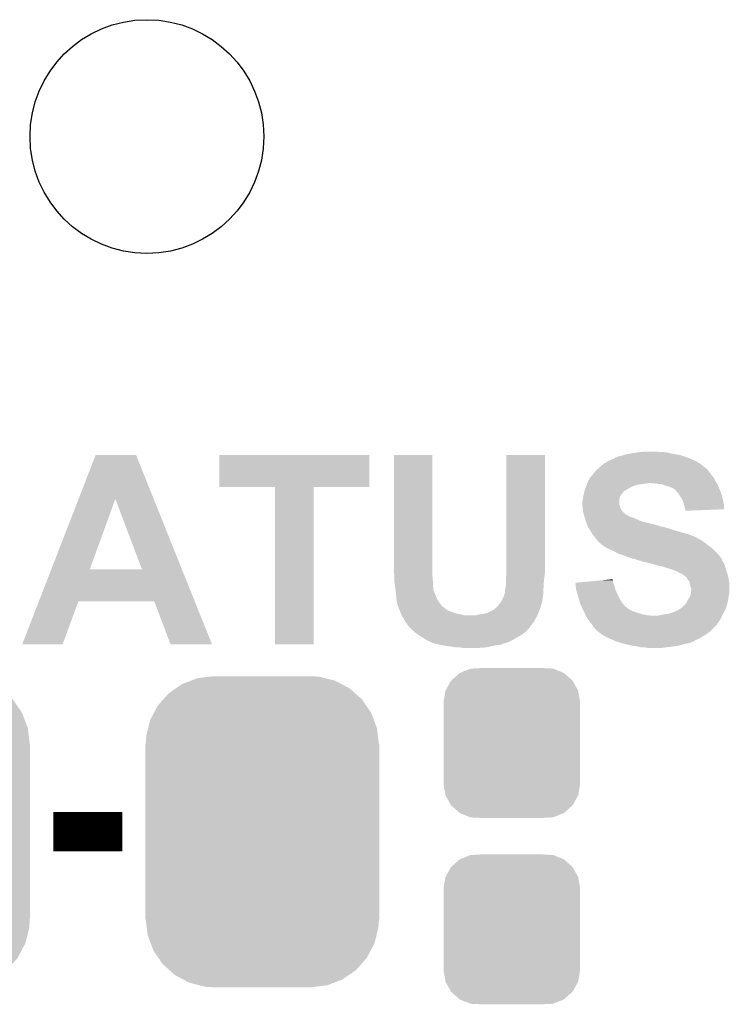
# Model space of a CAD drawing. Extents: x -0.05 to 0.95, y -0.15 to 2.1.
# Tile 26 of 51: x 0.03 to 0.17, y 1.13 to 1.33. Entities that reach past the tile are written whole.
import ezdxf

# ---------------------------------------------------------------- set-up
doc = ezdxf.new("R2010")
doc.units = 0
doc.layers.get('0').update_dxf_attribs({"linetype": 'CONTINUOUS'})
doc.layers.add('LTE_IOT_13_CLICK_V101A_GTO', color=11, linetype='CONTINUOUS')
doc.layers.add('LTE_IOT_13_CLICK_V101A_GTS', color=8, linetype='CONTINUOUS')

# ---------------------------------------------------------------- blocks, each defined once
blk = doc.blocks.new('CUSTOM_171')
for points in [[(-0.01755, 0.02906), (-0.01625, 0.02996), (0.01772, 0.02906), (0.01604, 0.02996)], [(-0.01625, 0.02996), (-0.01451, 0.03062), (0.01604, 0.02996), (0.01479, 0.03062)], [(-0.01451, 0.03062), (-0.01315, 0.03114), (0.01479, 0.03062), (0.01274, 0.03114)], [(-0.01315, 0.03114), (-0.01076, 0.03144), (0.01274, 0.03114), (0.01157, 0.03144)], [(-0.01076, 0.03144), (-0.00985, 0.03155), (0.01157, 0.03144), (0.00985, 0.03155)], [(-0.02007, 0.02685), (-0.01898, 0.02807), (0.0202, 0.02685), (0.01884, 0.02807)], [(-0.01898, 0.02807), (-0.01755, 0.02906), (0.01884, 0.02807), (0.01772, 0.02906)], [(-0.02119, 0.02558), (-0.02007, 0.02685), (0.02107, 0.02558), (0.0202, 0.02685)], [(-0.02274, 0.02264), (-0.02197, 0.02411), (0.02263, 0.02264), (0.02208, 0.02411)], [(-0.02197, 0.02411), (-0.02119, 0.02558), (0.02208, 0.02411), (0.02107, 0.02558)], [(-0.02315, 0.021), (-0.02274, 0.02264), (0.02325, 0.021), (0.02263, 0.02264)], [(-0.02354, 0.01942), (-0.02315, 0.021), (0.02344, 0.01942), (0.02325, 0.021)], [(-0.02365, 0.0177), (-0.02354, 0.01942), (0.02365, 0.0177), (0.02344, 0.01942)], [(-0.0237, -0.0177), (-0.0237, 0.0177), (0.0237, -0.0177), (0.0237, 0.0177)], [(-0.02344, -0.01942), (-0.02365, -0.0177), (0.02354, -0.01942), (0.02365, -0.0177)], [(-0.02325, -0.021), (-0.02344, -0.01942), (0.02315, -0.021), (0.02354, -0.01942)], [(-0.02263, -0.02264), (-0.02325, -0.021), (0.02274, -0.02264), (0.02315, -0.021)], [(-0.02208, -0.02411), (-0.02263, -0.02264), (0.02197, -0.02411), (0.02274, -0.02264)], [(-0.02107, -0.02558), (-0.02208, -0.02411), (0.02119, -0.02558), (0.02197, -0.02411)], [(-0.0202, -0.02685), (-0.02107, -0.02558), (0.02007, -0.02685), (0.02119, -0.02558)], [(-0.01884, -0.02807), (-0.0202, -0.02685), (0.01898, -0.02807), (0.02007, -0.02685)], [(-0.01772, -0.02906), (-0.01884, -0.02807), (0.01755, -0.02906), (0.01898, -0.02807)], [(-0.01604, -0.02996), (-0.01772, -0.02906), (0.01625, -0.02996), (0.01755, -0.02906)], [(-0.01479, -0.03062), (-0.01604, -0.02996), (0.01451, -0.03062), (0.01625, -0.02996)], [(-0.01274, -0.03114), (-0.01479, -0.03062), (0.01315, -0.03114), (0.01451, -0.03062)], [(-0.01157, -0.03144), (-0.01274, -0.03114), (0.01076, -0.03144), (0.01315, -0.03114)], [(-0.00985, -0.03155), (-0.01157, -0.03144), (0.00985, -0.03155), (0.01076, -0.03144)]]:
    blk.add_solid(points)
blk = doc.blocks.new('CUSTOM_84')
for points in [[(-0.01229, 0.01267), (-0.01059, 0.01419), (0.01231, 0.01267), (0.01057, 0.01419)], [(-0.01059, 0.01419), (-0.01052, 0.01422), (0.01057, 0.01419), (0.01054, 0.01422)], [(-0.01052, 0.01422), (-0.00841, 0.01508), (0.01054, 0.01422), (0.00839, 0.01508)], [(-0.00841, 0.01508), (-0.00819, 0.01509), (0.00839, 0.01508), (0.00836, 0.01509)], [(-0.00819, 0.01509), (-0.00607, 0.0152), (0.00836, 0.01509), (0.00607, 0.0152)], [(-0.01344, 0.01062), (-0.01234, 0.01263), (0.01345, 0.01062), (0.01233, 0.01263)], [(-0.01234, 0.01263), (-0.01229, 0.01267), (0.01233, 0.01263), (0.01231, 0.01267)], [(-0.01385, 0.0083), (-0.01347, 0.01057), (0.01385, 0.0083), (0.01346, 0.01057)], [(-0.01347, 0.01057), (-0.01344, 0.01062), (0.01346, 0.01057), (0.01345, 0.01062)], [(-0.01385, 0.00825), (-0.01385, 0.0083), (0.01385, 0.00825), (0.01385, 0.0083)], [(-0.01385, -0.00825), (-0.01385, 0.00825), (0.01385, -0.00825), (0.01385, 0.00825)], [(-0.01385, -0.0083), (-0.01385, -0.00825), (0.01385, -0.0083), (0.01385, -0.00825)], [(-0.01346, -0.01057), (-0.01385, -0.0083), (0.01347, -0.01057), (0.01385, -0.0083)], [(-0.01345, -0.01062), (-0.01346, -0.01057), (0.01344, -0.01062), (0.01347, -0.01057)], [(-0.01233, -0.01263), (-0.01345, -0.01062), (0.01234, -0.01263), (0.01344, -0.01062)], [(-0.01231, -0.01267), (-0.01233, -0.01263), (0.01229, -0.01267), (0.01234, -0.01263)], [(-0.01057, -0.01419), (-0.01231, -0.01267), (0.01059, -0.01419), (0.01229, -0.01267)], [(-0.01054, -0.01422), (-0.01057, -0.01419), (0.01052, -0.01422), (0.01059, -0.01419)], [(-0.00839, -0.01508), (-0.01054, -0.01422), (0.00841, -0.01508), (0.01052, -0.01422)], [(-0.00836, -0.01509), (-0.00839, -0.01508), (0.00819, -0.01509), (0.00841, -0.01508)], [(-0.00607, -0.0152), (-0.00836, -0.01509), (0.00607, -0.0152), (0.00819, -0.01509)]]:
    blk.add_solid(points)
blk = doc.blocks.new('ROUND_87')
blk.add_circle((0, 0), 0.0237)

msp = doc.modelspace()

# ---------------------------------------------------------------- linework, layer by layer
at = {"layer": 'LTE_IOT_13_CLICK_V101A_GTO', "const_width": 0.008}
msp.add_lwpolyline([(0.032, 1.17), (0.046, 1.17)], dxfattribs=at)
at = {"layer": 'LTE_IOT_13_CLICK_V101A_GTO'}
for points in [[(0.03715, 1.2375), (0.0406, 1.2464), (0.05237, 1.2375), (0.0488, 1.2464)], [(0.0406, 1.2464), (0.0406, 1.2464), (0.0488, 1.2464), (0.0406, 1.2464)], [(0.0657, 1.2399), (0.0657, 1.2464), (0.0961, 1.2399), (0.0961, 1.2464)], [(0.0657, 1.2464), (0.0657, 1.2464), (0.0961, 1.2464), (0.0657, 1.2464)], [(0.1011, 1.2225), (0.1011, 1.2464), (0.1089, 1.2225), (0.1089, 1.2464)], [(0.1011, 1.2464), (0.1011, 1.2464), (0.1089, 1.2464), (0.1011, 1.2464)], [(0.1239, 1.2261), (0.1239, 1.2464), (0.1317, 1.2261), (0.1317, 1.2464)], [(0.1239, 1.2464), (0.1239, 1.2464), (0.1317, 1.2464), (0.1239, 1.2464)], [(0.146, 1.2459), (0.1469, 1.2462), (0.1606, 1.2459), (0.1597, 1.2462)], [(0.1469, 1.2462), (0.1474, 1.2463), (0.1597, 1.2462), (0.1594, 1.2463)], [(0.1474, 1.2463), (0.14765, 1.2464), (0.1594, 1.2463), (0.1591, 1.2464)], [(0.14765, 1.2464), (0.1479, 1.2465), (0.1591, 1.2464), (0.15853, 1.2465)], [(0.1479, 1.2465), (0.149, 1.2467), (0.15853, 1.2465), (0.1574, 1.2467)], [(0.149, 1.2467), (0.1503, 1.2469), (0.1574, 1.2467), (0.1565, 1.2469)], [(0.1503, 1.2469), (0.151, 1.247), (0.1565, 1.2469), (0.1558, 1.247)], [(0.151, 1.247), (0.1517, 1.2471), (0.1551, 1.247), (0.1545, 1.2471)], [(0.1428, 1.2439), (0.14349, 1.2445), (0.1641, 1.2439), (0.1634, 1.2445)], [(0.14349, 1.2445), (0.1436, 1.2446), (0.1634, 1.2445), (0.16324, 1.2446)], [(0.1436, 1.2446), (0.14427, 1.245), (0.16324, 1.2446), (0.1626, 1.245)], [(0.14427, 1.245), (0.1446, 1.2452), (0.1626, 1.245), (0.1622, 1.2452)], [(0.1446, 1.2452), (0.14504, 1.2454), (0.1622, 1.2452), (0.1618, 1.2454)], [(0.14504, 1.2454), (0.1457, 1.2457), (0.1618, 1.2454), (0.16112, 1.2457)], [(0.1458, 1.2457), (0.1459, 1.2458), (0.16112, 1.2457), (0.1609, 1.2458)], [(0.1459, 1.2458), (0.146, 1.2459), (0.1609, 1.2458), (0.1606, 1.2459)], [(0.1409, 1.2419), (0.1412, 1.2422), (0.16584, 1.2419), (0.1656, 1.2422)], [(0.1412, 1.2422), (0.1413, 1.2423), (0.1656, 1.2422), (0.16553, 1.2423)], [(0.1413, 1.2423), (0.1416, 1.2427), (0.16553, 1.2423), (0.16523, 1.2427)], [(0.1416, 1.2427), (0.1421, 1.2433), (0.16523, 1.2427), (0.16478, 1.2433)], [(0.1421, 1.2433), (0.14222, 1.2434), (0.16478, 1.2433), (0.1647, 1.2434)], [(0.14222, 1.2434), (0.14245, 1.2436), (0.1647, 1.2434), (0.1645, 1.2436)], [(0.14245, 1.2436), (0.14257, 1.2437), (0.1645, 1.2436), (0.1643, 1.2437)], [(0.14257, 1.2437), (0.1428, 1.2439), (0.1643, 1.2437), (0.1642, 1.2439)], [(0.1428, 1.2439), (0.1428, 1.2439), (0.1642, 1.2439), (0.1641, 1.2439)], [(0.14008, 1.2401), (0.1402, 1.2404), (0.1496, 1.2401), (0.1505, 1.2404)], [(0.1402, 1.2404), (0.14024, 1.2405), (0.1505, 1.2404), (0.1513, 1.2405)], [(0.14024, 1.2405), (0.14028, 1.2406), (0.1513, 1.2405), (0.152, 1.2406)], [(0.14028, 1.2406), (0.14032, 1.2407), (0.152, 1.2406), (0.1526, 1.2407)], [(0.14032, 1.2407), (0.1404, 1.2409), (0.16657, 1.2407), (0.16643, 1.2409)], [(0.1404, 1.2409), (0.1405, 1.2411), (0.16643, 1.2409), (0.1663, 1.2411)], [(0.1405, 1.2411), (0.1408, 1.2417), (0.1663, 1.2411), (0.166, 1.2417)], [(0.1408, 1.2417), (0.1409, 1.2419), (0.166, 1.2417), (0.16584, 1.2419)], [(0.1544, 1.2406), (0.1532, 1.2407), (0.16663, 1.2406), (0.16657, 1.2407)], [(0.1554, 1.2405), (0.1544, 1.2406), (0.1667, 1.2405), (0.16663, 1.2406)], [(0.1562, 1.2402), (0.1554, 1.2405), (0.16681, 1.2402), (0.1667, 1.2405)], [(0.1569, 1.24), (0.1562, 1.2402), (0.16689, 1.24), (0.16681, 1.2402)], [(0.077, 1.208), (0.077, 1.2399), (0.0848, 1.208), (0.0848, 1.2399)], [(0.077, 1.2399), (0.077, 1.2399), (0.0848, 1.2399), (0.0961, 1.2399)], [(0.1395, 1.2381), (0.13954, 1.2383), (0.147, 1.2381), (0.1471, 1.2383)], [(0.13954, 1.2383), (0.13961, 1.2386), (0.1471, 1.2383), (0.1474, 1.2386)], [(0.13961, 1.2386), (0.13968, 1.2389), (0.1474, 1.2386), (0.1476, 1.2389)], [(0.13968, 1.2389), (0.1397, 1.239), (0.1476, 1.2389), (0.1477, 1.239)], [(0.1397, 1.239), (0.13977, 1.2392), (0.1477, 1.239), (0.1479, 1.2392)], [(0.13977, 1.2392), (0.13993, 1.2397), (0.148, 1.2392), (0.1488, 1.2397)], [(0.13977, 1.2392), (0.13977, 1.2392), (0.1479, 1.2392), (0.148, 1.2392)], [(0.13993, 1.2397), (0.14, 1.2399), (0.1488, 1.2397), (0.1492, 1.2399)], [(0.14, 1.2399), (0.14008, 1.2401), (0.1492, 1.2399), (0.1496, 1.2401)], [(0.1574, 1.2398), (0.1569, 1.24), (0.16696, 1.2398), (0.16689, 1.24)], [(0.1576, 1.2397), (0.1574, 1.2398), (0.167, 1.2397), (0.16696, 1.2398)], [(0.1578, 1.2396), (0.1576, 1.2397), (0.16704, 1.2396), (0.167, 1.2397)], [(0.158, 1.2394), (0.1578, 1.2396), (0.16713, 1.2394), (0.16704, 1.2396)], [(0.15843, 1.239), (0.1581, 1.2394), (0.1673, 1.239), (0.16713, 1.2394)], [(0.1586, 1.2388), (0.15843, 1.239), (0.16737, 1.2388), (0.1673, 1.239)], [(0.15903, 1.2382), (0.1586, 1.2388), (0.1676, 1.2382), (0.16737, 1.2388)], [(0.1591, 1.2381), (0.15903, 1.2382), (0.16762, 1.2381), (0.1676, 1.2382)], [(0.0316, 1.2232), (0.03715, 1.2375), (0.0394, 1.2232), (0.0446, 1.2375)], [(0.05, 1.2232), (0.0446, 1.2375), (0.0581, 1.2232), (0.05237, 1.2375)], [(0.1393, 1.2369), (0.1394, 1.2374), (0.1468, 1.2369), (0.1468, 1.2374)], [(0.1393, 1.2364), (0.1393, 1.2369), (0.1468, 1.2364), (0.1468, 1.2369)], [(0.13933, 1.2361), (0.1393, 1.2364), (0.1469, 1.2361), (0.1468, 1.2364)], [(0.1394, 1.2374), (0.13947, 1.2379), (0.1468, 1.2374), (0.1469, 1.2379)], [(0.13947, 1.2379), (0.1395, 1.2381), (0.1469, 1.2379), (0.147, 1.2381)], [(0.1595, 1.2375), (0.1591, 1.2381), (0.16776, 1.2375), (0.16762, 1.2381)], [(0.1598, 1.2367), (0.1595, 1.2375), (0.16793, 1.2367), (0.16776, 1.2375)], [(0.1599, 1.2364), (0.1598, 1.2367), (0.168, 1.2364), (0.16793, 1.2367)], [(0.16, 1.2361), (0.1599, 1.2364), (0.168, 1.2361), (0.168, 1.2364)], [(0.13938, 1.2357), (0.13933, 1.2361), (0.147, 1.2357), (0.1469, 1.2361)], [(0.1394, 1.2355), (0.13938, 1.2357), (0.1471, 1.2355), (0.147, 1.2357)], [(0.13942, 1.2353), (0.1394, 1.2355), (0.1472, 1.2353), (0.1471, 1.2355)], [(0.13947, 1.2349), (0.13942, 1.2353), (0.1475, 1.2349), (0.1472, 1.2353)], [(0.1395, 1.2347), (0.13947, 1.2349), (0.1477, 1.2347), (0.1475, 1.2349)], [(0.13956, 1.2345), (0.1395, 1.2347), (0.1479, 1.2345), (0.1477, 1.2347)], [(0.13961, 1.2343), (0.13956, 1.2345), (0.1482, 1.2343), (0.1479, 1.2345)], [(0.13967, 1.2341), (0.13961, 1.2343), (0.1486, 1.2341), (0.1482, 1.2343)], [(0.1601, 1.2356), (0.16, 1.2361), (0.168, 1.2356), (0.168, 1.2361)], [(0.16017, 1.2354), (0.1601, 1.2356), (0.168, 1.2354), (0.168, 1.2356)], [(0.1602, 1.2353), (0.16017, 1.2354), (0.16539, 1.2353), (0.168, 1.2354)], [(0.1602, 1.2351), (0.1602, 1.2353), (0.1602, 1.2351), (0.16539, 1.2353)], [(0.13973, 1.2339), (0.13967, 1.2341), (0.1489, 1.2339), (0.1486, 1.2341)], [(0.13976, 1.2338), (0.13973, 1.2339), (0.1493, 1.2338), (0.1489, 1.2339)], [(0.13987, 1.2334), (0.13976, 1.2338), (0.1503, 1.2334), (0.1493, 1.2338)], [(0.1399, 1.2333), (0.13987, 1.2334), (0.1505, 1.2333), (0.1503, 1.2334)], [(0.13997, 1.2331), (0.1399, 1.2333), (0.1509, 1.2331), (0.1505, 1.2333)], [(0.14004, 1.2329), (0.13997, 1.2331), (0.1515, 1.2329), (0.1509, 1.2331)], [(0.14019, 1.2325), (0.14004, 1.2329), (0.1531, 1.2325), (0.1515, 1.2329)], [(0.14026, 1.2323), (0.14019, 1.2325), (0.154, 1.2323), (0.1531, 1.2325)], [(0.14036, 1.232), (0.14026, 1.2323), (0.155, 1.232), (0.154, 1.2323)], [(0.1404, 1.2319), (0.14036, 1.232), (0.1552, 1.2319), (0.155, 1.232)], [(0.14046, 1.2318), (0.1404, 1.2319), (0.1559, 1.2318), (0.1555, 1.2319)], [(0.14059, 1.2316), (0.14046, 1.2318), (0.1564, 1.2316), (0.1559, 1.2318)], [(0.14065, 1.2315), (0.14059, 1.2316), (0.1569, 1.2315), (0.1564, 1.2316)], [(0.14091, 1.2311), (0.14065, 1.2315), (0.1581, 1.2311), (0.1569, 1.2315)], [(0.1411, 1.2308), (0.14091, 1.2311), (0.15915, 1.2308), (0.1581, 1.2311)], [(0.1414, 1.2303), (0.1411, 1.2308), (0.1609, 1.2303), (0.15915, 1.2308)], [(0.14178, 1.2298), (0.1414, 1.2303), (0.1622, 1.2298), (0.1609, 1.2303)], [(0.142, 1.2295), (0.14178, 1.2298), (0.1627, 1.2295), (0.1622, 1.2298)], [(0.14223, 1.2292), (0.142, 1.2295), (0.1633, 1.2292), (0.1627, 1.2295)], [(0.1423, 1.2291), (0.14223, 1.2292), (0.1634, 1.2291), (0.1634, 1.2292)], [(0.14223, 1.2292), (0.14223, 1.2292), (0.1634, 1.2292), (0.1633, 1.2292)], [(0.1425, 1.2289), (0.1423, 1.2291), (0.1637, 1.2289), (0.1634, 1.2291)], [(0.1428, 1.2286), (0.1425, 1.2289), (0.1642, 1.2286), (0.1637, 1.2289)], [(0.1433, 1.2282), (0.1428, 1.2286), (0.16468, 1.2282), (0.1642, 1.2286)], [(0.14345, 1.2281), (0.1433, 1.2282), (0.1648, 1.2281), (0.16468, 1.2282)], [(0.1442, 1.2276), (0.14345, 1.2281), (0.1655, 1.2276), (0.1648, 1.2281)], [(0.1445, 1.2274), (0.1442, 1.2276), (0.1657, 1.2274), (0.1655, 1.2276)], [(0.1453, 1.2271), (0.1445, 1.2274), (0.166, 1.2271), (0.1657, 1.2274)], [(0.1466, 1.2264), (0.1453, 1.2271), (0.1667, 1.2264), (0.166, 1.2271)], [(0.1475, 1.2261), (0.1466, 1.2264), (0.167, 1.2261), (0.1667, 1.2264)], [(0.1239, 1.2224), (0.1239, 1.2261), (0.1317, 1.2224), (0.1317, 1.2261)], [(0.1481, 1.2259), (0.1475, 1.2261), (0.16715, 1.2259), (0.167, 1.2261)], [(0.1488, 1.2256), (0.1481, 1.2259), (0.16737, 1.2256), (0.16715, 1.2259)], [(0.1494, 1.2254), (0.1488, 1.2256), (0.16752, 1.2254), (0.16737, 1.2256)], [(0.15, 1.2253), (0.1494, 1.2254), (0.1676, 1.2253), (0.16752, 1.2254)], [(0.1505, 1.2251), (0.15, 1.2253), (0.1676, 1.2251), (0.1676, 1.2253)], [(0.1513, 1.2249), (0.1505, 1.2251), (0.16773, 1.2249), (0.1676, 1.2251)], [(0.1515, 1.2248), (0.1513, 1.2249), (0.1678, 1.2248), (0.16773, 1.2249)], [(0.1524, 1.2246), (0.1515, 1.2248), (0.16792, 1.2246), (0.1678, 1.2248)], [(0.1532, 1.2244), (0.1524, 1.2246), (0.16804, 1.2244), (0.16792, 1.2246)], [(0.15355, 1.2243), (0.1532, 1.2244), (0.1681, 1.2243), (0.16804, 1.2244)], [(0.1546, 1.224), (0.15355, 1.2243), (0.16819, 1.224), (0.1681, 1.2243)], [(0.02908, 1.2167), (0.0316, 1.2232), (0.06071, 1.2167), (0.0581, 1.2232)], [(0.0316, 1.2232), (0.0316, 1.2232), (0.05, 1.2232), (0.0394, 1.2232)], [(0.10118, 1.2218), (0.1011, 1.2225), (0.1089, 1.2218), (0.1089, 1.2225)], [(0.1239, 1.2221), (0.1239, 1.2224), (0.13166, 1.2221), (0.1317, 1.2224)], [(0.1556, 1.2238), (0.1546, 1.224), (0.16824, 1.2238), (0.16819, 1.224)], [(0.1561, 1.2236), (0.1556, 1.2238), (0.1683, 1.2236), (0.16824, 1.2238)], [(0.1565, 1.2235), (0.1561, 1.2236), (0.16833, 1.2235), (0.1683, 1.2236)], [(0.1571, 1.2233), (0.1565, 1.2235), (0.1684, 1.2233), (0.16833, 1.2235)], [(0.1575, 1.2232), (0.1571, 1.2233), (0.16843, 1.2232), (0.1684, 1.2233)], [(0.1577, 1.2231), (0.1575, 1.2232), (0.16847, 1.2231), (0.16843, 1.2232)], [(0.1585, 1.2228), (0.1577, 1.2231), (0.16857, 1.2228), (0.16847, 1.2231)], [(0.15867, 1.2227), (0.1585, 1.2228), (0.1686, 1.2227), (0.16857, 1.2228)], [(0.159, 1.2225), (0.15867, 1.2227), (0.16866, 1.2225), (0.1686, 1.2227)], [(0.1595, 1.2223), (0.159, 1.2225), (0.16872, 1.2223), (0.16866, 1.2225)], [(0.1599, 1.222), (0.1595, 1.2223), (0.16881, 1.222), (0.16872, 1.2223)], [(0.1012, 1.2216), (0.10118, 1.2218), (0.10892, 1.2216), (0.1089, 1.2218)], [(0.1012, 1.2207), (0.1012, 1.2216), (0.109, 1.2207), (0.10892, 1.2216)], [(0.1013, 1.2199), (0.1012, 1.2207), (0.109, 1.2199), (0.109, 1.2207)], [(0.1238, 1.2215), (0.1239, 1.2221), (0.13159, 1.2215), (0.13166, 1.2221)], [(0.1238, 1.2208), (0.1238, 1.2215), (0.1315, 1.2208), (0.13159, 1.2215)], [(0.1238, 1.22), (0.1238, 1.2208), (0.13145, 1.22), (0.1315, 1.2208)], [(0.1379, 1.2205), (0.13897, 1.2206), (0.14554, 1.2205), (0.1455, 1.2206)], [(0.13795, 1.2199), (0.1379, 1.2205), (0.1458, 1.2199), (0.14554, 1.2205)], [(0.13897, 1.2206), (0.14326, 1.221), (0.1455, 1.2206), (0.1455, 1.221)], [(0.14326, 1.221), (0.1454, 1.2212), (0.1455, 1.221), (0.1454, 1.2212)], [(0.1602, 1.2218), (0.1599, 1.222), (0.16887, 1.2218), (0.16881, 1.222)], [(0.1603, 1.2217), (0.1602, 1.2218), (0.1689, 1.2217), (0.16887, 1.2218)], [(0.1605, 1.2215), (0.1603, 1.2217), (0.16893, 1.2215), (0.1689, 1.2217)], [(0.1605, 1.2214), (0.1605, 1.2215), (0.16895, 1.2214), (0.16893, 1.2215)], [(0.1608, 1.221), (0.1605, 1.2214), (0.16902, 1.221), (0.16895, 1.2214)], [(0.161, 1.2207), (0.1608, 1.221), (0.16907, 1.2207), (0.16902, 1.221)], [(0.16105, 1.2205), (0.161, 1.2207), (0.1691, 1.2205), (0.16907, 1.2207)], [(0.1612, 1.2199), (0.16105, 1.2205), (0.1691, 1.2199), (0.1691, 1.2205)], [(0.10131, 1.2198), (0.1013, 1.2199), (0.109, 1.2198), (0.109, 1.2199)], [(0.10137, 1.2194), (0.10131, 1.2198), (0.1091, 1.2194), (0.109, 1.2198)], [(0.10143, 1.219), (0.10137, 1.2194), (0.1091, 1.219), (0.1091, 1.2194)], [(0.10147, 1.2187), (0.10143, 1.219), (0.1092, 1.2187), (0.1091, 1.219)], [(0.1015, 1.2185), (0.10147, 1.2187), (0.1093, 1.2185), (0.1092, 1.2187)], [(0.1015, 1.2183), (0.1015, 1.2185), (0.1094, 1.2183), (0.1093, 1.2185)], [(0.1015, 1.218), (0.1015, 1.2183), (0.1095, 1.218), (0.1094, 1.2183)], [(0.1234, 1.2178), (0.12357, 1.2184), (0.13131, 1.2178), (0.1314, 1.2184)], [(0.12357, 1.2184), (0.1236, 1.2185), (0.1314, 1.2184), (0.1314, 1.2185)], [(0.1236, 1.2189), (0.12364, 1.2191), (0.1314, 1.2189), (0.1314, 1.2191)], [(0.1236, 1.2185), (0.1236, 1.2189), (0.1314, 1.2185), (0.1314, 1.2189)], [(0.12364, 1.2191), (0.1237, 1.2194), (0.1314, 1.2191), (0.13142, 1.2194)], [(0.1237, 1.2194), (0.1238, 1.22), (0.13142, 1.2194), (0.13145, 1.22)], [(0.138, 1.2193), (0.13795, 1.2199), (0.14595, 1.2193), (0.1458, 1.2199)], [(0.13805, 1.2191), (0.138, 1.2193), (0.146, 1.2191), (0.14595, 1.2193)], [(0.1383, 1.2182), (0.13805, 1.2191), (0.1464, 1.2182), (0.146, 1.2191)], [(0.1386, 1.2172), (0.1383, 1.2182), (0.1469, 1.2172), (0.1464, 1.2182)], [(0.16117, 1.2179), (0.1613, 1.2183), (0.169, 1.2179), (0.1691, 1.2183)], [(0.1614, 1.2193), (0.1612, 1.2199), (0.1691, 1.2193), (0.1691, 1.2199)], [(0.1613, 1.2183), (0.1614, 1.2191), (0.1691, 1.2183), (0.1691, 1.2191)], [(0.1614, 1.2191), (0.1614, 1.2193), (0.1691, 1.2191), (0.1691, 1.2193)], [(0.0257, 1.208), (0.02908, 1.2167), (0.0339, 1.208), (0.0371, 1.2167)], [(0.02908, 1.2167), (0.02908, 1.2167), (0.0371, 1.2167), (0.0525, 1.2167)], [(0.0558, 1.208), (0.0525, 1.2167), (0.0642, 1.208), (0.06071, 1.2167)], [(0.10156, 1.2177), (0.1015, 1.218), (0.1096, 1.2177), (0.1095, 1.218)], [(0.1016, 1.2175), (0.10156, 1.2177), (0.1097, 1.2175), (0.1096, 1.2177)], [(0.1016, 1.2171), (0.1016, 1.2175), (0.1099, 1.2171), (0.1097, 1.2175)], [(0.1016, 1.217), (0.1016, 1.2171), (0.10997, 1.217), (0.1099, 1.2171)], [(0.1017, 1.2167), (0.1016, 1.217), (0.11017, 1.2167), (0.10997, 1.217)], [(0.1017, 1.2165), (0.1017, 1.2167), (0.1103, 1.2165), (0.11017, 1.2167)], [(0.1017, 1.2163), (0.1017, 1.2165), (0.11044, 1.2163), (0.1103, 1.2165)], [(0.1018, 1.2162), (0.1017, 1.2163), (0.11051, 1.2162), (0.11044, 1.2163)], [(0.1018, 1.2161), (0.1018, 1.2162), (0.11059, 1.2161), (0.11051, 1.2162)], [(0.1224, 1.2161), (0.12256, 1.2163), (0.131, 1.2161), (0.131, 1.2163)], [(0.12256, 1.2163), (0.12264, 1.2164), (0.1311, 1.2163), (0.1311, 1.2164)], [(0.12256, 1.2163), (0.12256, 1.2163), (0.131, 1.2163), (0.1311, 1.2163)], [(0.12264, 1.2164), (0.1228, 1.2166), (0.1311, 1.2164), (0.13113, 1.2166)], [(0.1228, 1.2166), (0.123, 1.217), (0.13113, 1.2166), (0.1312, 1.217)], [(0.123, 1.217), (0.1234, 1.2178), (0.1312, 1.217), (0.13131, 1.2178)], [(0.13884, 1.2164), (0.1386, 1.2172), (0.1474, 1.2164), (0.1469, 1.2172)], [(0.1389, 1.2162), (0.13884, 1.2164), (0.14758, 1.2162), (0.1474, 1.2164)], [(0.13917, 1.2156), (0.1389, 1.2162), (0.1481, 1.2156), (0.14758, 1.2162)], [(0.1597, 1.2157), (0.1602, 1.2162), (0.16852, 1.2157), (0.1687, 1.2162)], [(0.1602, 1.2162), (0.1604, 1.2164), (0.1687, 1.2162), (0.16874, 1.2164)], [(0.1604, 1.2164), (0.1607, 1.217), (0.16874, 1.2164), (0.16886, 1.217)], [(0.1607, 1.217), (0.16081, 1.2172), (0.16886, 1.217), (0.1689, 1.2172)], [(0.16081, 1.2172), (0.1611, 1.2177), (0.1689, 1.2172), (0.16897, 1.2177)], [(0.1611, 1.2177), (0.16117, 1.2179), (0.16897, 1.2177), (0.169, 1.2179)], [(0.10191, 1.2158), (0.1018, 1.2161), (0.1108, 1.2158), (0.11059, 1.2161)], [(0.1021, 1.2153), (0.10191, 1.2158), (0.1115, 1.2153), (0.1108, 1.2158)], [(0.10221, 1.215), (0.1021, 1.2153), (0.1118, 1.215), (0.1115, 1.2153)], [(0.10229, 1.2148), (0.10221, 1.215), (0.1122, 1.2148), (0.1118, 1.215)], [(0.10236, 1.2146), (0.10229, 1.2148), (0.1128, 1.2146), (0.1122, 1.2148)], [(0.1024, 1.2145), (0.10236, 1.2146), (0.11307, 1.2145), (0.1128, 1.2146)], [(0.10249, 1.2143), (0.1024, 1.2145), (0.1136, 1.2143), (0.11307, 1.2145)], [(0.10257, 1.2141), (0.10249, 1.2143), (0.1145, 1.2141), (0.1136, 1.2143)], [(0.1185, 1.2141), (0.1193, 1.2142), (0.13028, 1.2141), (0.13031, 1.2142)], [(0.1193, 1.2142), (0.1201, 1.2144), (0.13031, 1.2142), (0.13039, 1.2144)], [(0.1201, 1.2144), (0.1207, 1.2147), (0.13039, 1.2144), (0.1305, 1.2147)], [(0.1207, 1.2147), (0.1209, 1.2148), (0.1305, 1.2147), (0.13054, 1.2148)], [(0.1209, 1.2148), (0.1216, 1.2152), (0.13054, 1.2148), (0.13071, 1.2152)], [(0.1216, 1.2153), (0.1218, 1.2154), (0.13076, 1.2153), (0.1308, 1.2154)], [(0.1216, 1.2152), (0.1216, 1.2153), (0.13071, 1.2152), (0.13076, 1.2153)], [(0.1218, 1.2154), (0.1221, 1.2157), (0.1308, 1.2154), (0.13086, 1.2157)], [(0.1221, 1.2157), (0.12225, 1.2159), (0.13086, 1.2157), (0.1309, 1.2159)], [(0.12225, 1.2159), (0.1224, 1.2161), (0.1309, 1.2159), (0.131, 1.2161)], [(0.13921, 1.2155), (0.13917, 1.2156), (0.1483, 1.2155), (0.1481, 1.2156)], [(0.1393, 1.2153), (0.13921, 1.2155), (0.1485, 1.2153), (0.1483, 1.2155)], [(0.13945, 1.215), (0.1393, 1.2153), (0.149, 1.215), (0.1485, 1.2153)], [(0.1396, 1.2147), (0.13945, 1.215), (0.1496, 1.2147), (0.149, 1.215)], [(0.1397, 1.2145), (0.1396, 1.2147), (0.1502, 1.2145), (0.1496, 1.2147)], [(0.13987, 1.2141), (0.1397, 1.2145), (0.1514, 1.2141), (0.1502, 1.2145)], [(0.1559, 1.2141), (0.1568, 1.2142), (0.1678, 1.2141), (0.16785, 1.2142)], [(0.1568, 1.2142), (0.1577, 1.2145), (0.16785, 1.2142), (0.168, 1.2145)], [(0.1577, 1.2145), (0.1586, 1.2149), (0.168, 1.2145), (0.1682, 1.2149)], [(0.1586, 1.2149), (0.15892, 1.2151), (0.1682, 1.2149), (0.1683, 1.2151)], [(0.15892, 1.2151), (0.1594, 1.2154), (0.1683, 1.2151), (0.16841, 1.2154)], [(0.1595, 1.2154), (0.1597, 1.2157), (0.16841, 1.2154), (0.16852, 1.2157)], [(0.10266, 1.2139), (0.10257, 1.2141), (0.1155, 1.2139), (0.1145, 1.2141)], [(0.1027, 1.2138), (0.10266, 1.2139), (0.13014, 1.2138), (0.1302, 1.2139)], [(0.1031, 1.2132), (0.1027, 1.2138), (0.1298, 1.2132), (0.13014, 1.2138)], [(0.1034, 1.2126), (0.1031, 1.2132), (0.12947, 1.2126), (0.1298, 1.2132)], [(0.10362, 1.2123), (0.1034, 1.2126), (0.1293, 1.2123), (0.12947, 1.2126)], [(0.1037, 1.2122), (0.10362, 1.2123), (0.12921, 1.2122), (0.1293, 1.2123)], [(0.1039, 1.2119), (0.1037, 1.2122), (0.12896, 1.2119), (0.12921, 1.2122)], [(0.1177, 1.2139), (0.1185, 1.2141), (0.1302, 1.2139), (0.13028, 1.2141)], [(0.13996, 1.2139), (0.13987, 1.2141), (0.1525, 1.2139), (0.1514, 1.2141)], [(0.14, 1.2138), (0.13996, 1.2139), (0.1538, 1.2138), (0.1525, 1.2139)], [(0.1404, 1.2131), (0.14, 1.2138), (0.1673, 1.2131), (0.16765, 1.2138)], [(0.14056, 1.2129), (0.1404, 1.2131), (0.1672, 1.2129), (0.1673, 1.2131)], [(0.14064, 1.2128), (0.14056, 1.2129), (0.1671, 1.2128), (0.1672, 1.2129)], [(0.1412, 1.2121), (0.14064, 1.2128), (0.16663, 1.2121), (0.1671, 1.2128)], [(0.1544, 1.2138), (0.1551, 1.2139), (0.16765, 1.2138), (0.1677, 1.2139)], [(0.1551, 1.2139), (0.1559, 1.2141), (0.1677, 1.2139), (0.1678, 1.2141)], [(0.104, 1.2118), (0.1039, 1.2119), (0.12887, 1.2118), (0.12896, 1.2119)], [(0.10417, 1.2116), (0.104, 1.2118), (0.1287, 1.2116), (0.12887, 1.2118)], [(0.10434, 1.2114), (0.10417, 1.2116), (0.1287, 1.2114), (0.1287, 1.2116)], [(0.10451, 1.2112), (0.10434, 1.2114), (0.1284, 1.2112), (0.1287, 1.2114)], [(0.1046, 1.2111), (0.10451, 1.2112), (0.1283, 1.2111), (0.1284, 1.2112)], [(0.1054, 1.2104), (0.1046, 1.2111), (0.1276, 1.2104), (0.1283, 1.2111)], [(0.1061, 1.2099), (0.1054, 1.2104), (0.1269, 1.2099), (0.1276, 1.2104)], [(0.14132, 1.2119), (0.1412, 1.2121), (0.1665, 1.2119), (0.16663, 1.2121)], [(0.1415, 1.2116), (0.14132, 1.2119), (0.1662, 1.2116), (0.1665, 1.2119)], [(0.1419, 1.2112), (0.1415, 1.2116), (0.1658, 1.2112), (0.1662, 1.2116)], [(0.1421, 1.2109), (0.1419, 1.2112), (0.1655, 1.2109), (0.1658, 1.2112)], [(0.1423, 1.2108), (0.1421, 1.2109), (0.1654, 1.2108), (0.1655, 1.2109)], [(0.1425, 1.2106), (0.1423, 1.2108), (0.1652, 1.2106), (0.1654, 1.2108)], [(0.1433, 1.21), (0.1425, 1.2106), (0.16434, 1.21), (0.1652, 1.2106)], [(0.1069, 1.2094), (0.1061, 1.2099), (0.1261, 1.2094), (0.1269, 1.2099)], [(0.1075, 1.209), (0.1069, 1.2094), (0.12538, 1.209), (0.1261, 1.2094)], [(0.10767, 1.2089), (0.1075, 1.209), (0.1252, 1.2089), (0.12538, 1.209)], [(0.108, 1.2087), (0.10767, 1.2089), (0.1248, 1.2087), (0.1252, 1.2089)], [(0.1084, 1.2086), (0.108, 1.2087), (0.1246, 1.2086), (0.1248, 1.2087)], [(0.1084, 1.2085), (0.1084, 1.2086), (0.1244, 1.2085), (0.1246, 1.2086)], [(0.10875, 1.2084), (0.1085, 1.2085), (0.1242, 1.2084), (0.1244, 1.2085)], [(0.109, 1.2083), (0.10875, 1.2084), (0.1239, 1.2083), (0.1241, 1.2084)], [(0.10875, 1.2084), (0.10875, 1.2084), (0.1241, 1.2084), (0.1242, 1.2084)], [(0.1096, 1.2081), (0.109, 1.2083), (0.1231, 1.2081), (0.1237, 1.2083)], [(0.109, 1.2083), (0.109, 1.2083), (0.1237, 1.2083), (0.1239, 1.2083)], [(0.14346, 1.2099), (0.1433, 1.21), (0.1642, 1.2099), (0.16434, 1.21)], [(0.1441, 1.2095), (0.14346, 1.2099), (0.16353, 1.2095), (0.1642, 1.2099)], [(0.14455, 1.2093), (0.1441, 1.2095), (0.1632, 1.2093), (0.16353, 1.2095)], [(0.1459, 1.2087), (0.14455, 1.2093), (0.162, 1.2087), (0.1632, 1.2093)], [(0.1462, 1.2086), (0.1459, 1.2087), (0.1619, 1.2086), (0.162, 1.2087)], [(0.1468, 1.2084), (0.1462, 1.2086), (0.1614, 1.2084), (0.1617, 1.2086)], [(0.1462, 1.2086), (0.1462, 1.2086), (0.1617, 1.2086), (0.1619, 1.2086)], [(0.14713, 1.2083), (0.1468, 1.2084), (0.1611, 1.2083), (0.1614, 1.2084)], [(0.14747, 1.2082), (0.14713, 1.2083), (0.1607, 1.2082), (0.1611, 1.2083)], [(0.1478, 1.2081), (0.14747, 1.2082), (0.1602, 1.2081), (0.1607, 1.2082)], [(0.0642, 1.208), (0.0642, 1.208), (0.0642, 1.208), (0.0558, 1.208)], [(0.11053, 1.2079), (0.1096, 1.2081), (0.1227, 1.2079), (0.1231, 1.2081)], [(0.111, 1.2078), (0.11053, 1.2079), (0.1217, 1.2078), (0.1222, 1.2079)], [(0.1117, 1.2077), (0.111, 1.2078), (0.1212, 1.2077), (0.1217, 1.2078)], [(0.1124, 1.2076), (0.1117, 1.2077), (0.12077, 1.2076), (0.1212, 1.2077)], [(0.1137, 1.2074), (0.1124, 1.2076), (0.1199, 1.2074), (0.12077, 1.2076)], [(0.115, 1.2073), (0.1143, 1.2074), (0.1185, 1.2073), (0.1199, 1.2074)], [(0.14825, 1.208), (0.1478, 1.2081), (0.1597, 1.208), (0.1602, 1.2081)], [(0.14915, 1.2078), (0.14825, 1.208), (0.1591, 1.2078), (0.1597, 1.208)], [(0.1496, 1.2077), (0.14915, 1.2078), (0.1585, 1.2077), (0.1591, 1.2078)], [(0.1504, 1.2076), (0.1496, 1.2077), (0.1578, 1.2076), (0.1585, 1.2077)], [(0.1508, 1.2075), (0.1504, 1.2076), (0.1571, 1.2075), (0.1578, 1.2076)], [(0.1512, 1.2074), (0.1508, 1.2075), (0.1563, 1.2074), (0.1571, 1.2075)], [(0.1525, 1.2073), (0.1519, 1.2074), (0.1555, 1.2073), (0.1563, 1.2074)]]:
    msp.add_solid(points, dxfattribs=at)

# ---------------------------------------------------------------- block references
at = {"layer": 'LTE_IOT_13_CLICK_V101A_GTS'}
for name, p in [('ROUND_87', (0.051, 1.311)), ('CUSTOM_84', (0.125, 1.188)), ('CUSTOM_171', (0.0036, 1.17)), ('CUSTOM_171', (0.0744, 1.17)), ('CUSTOM_84', (0.125, 1.1502))]:
    msp.add_blockref(name, p, dxfattribs=at)

doc.saveas('drawing.dxf')
